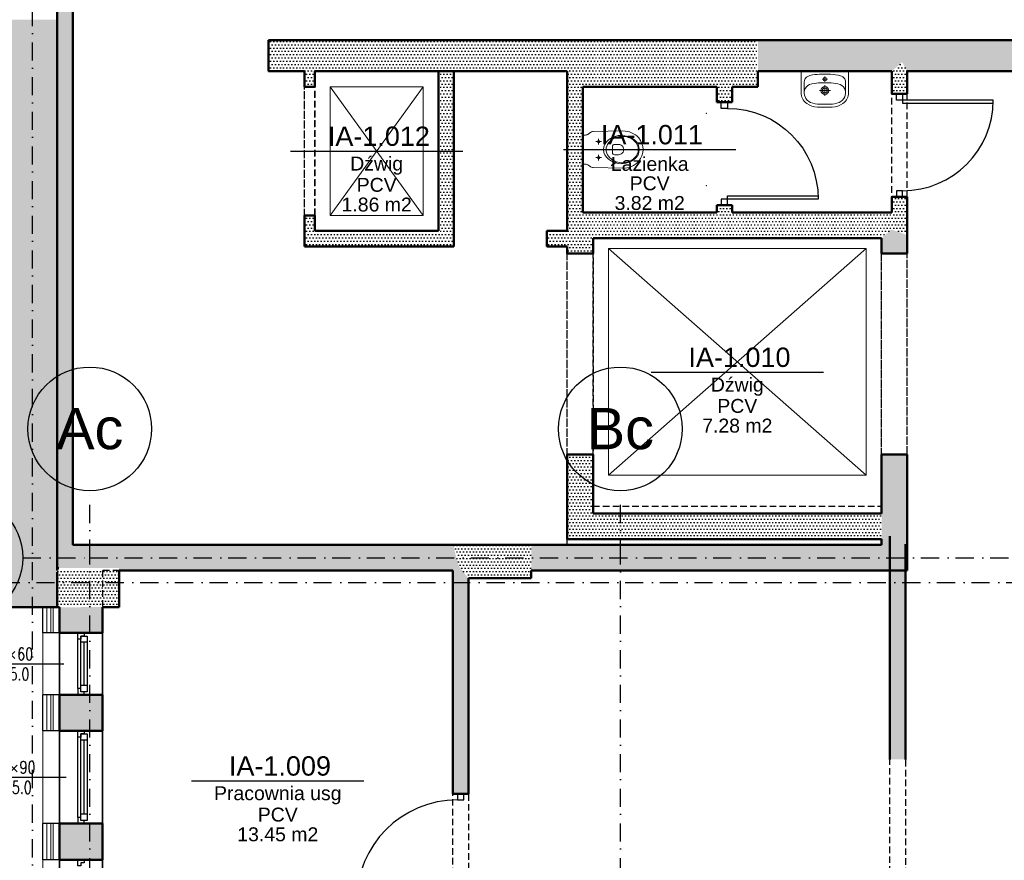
# Model space of a CAD drawing. Header units: millimetres. Extents: x 489 to 7736, y 461 to 5981.
# Tile 58 of 62: x 4515 to 5471, y 3974 to 4790. Entities that reach past the tile are written whole.
import ezdxf
from ezdxf.enums import TextEntityAlignment as Align

# ---------------------------------------------------------------- set-up
doc = ezdxf.new("R2010")
doc.units = ezdxf.units.MM
doc.linetypes.add('DOT___DASHED', pattern=[33.523888, 17.638888, -8.819444, 0.01, -7.055556])
doc.linetypes.add('HIDDEN', pattern=[9.525, 6.35, -3.175])
for name, color, linetype in [('WK-Drzwi IST', 8, 'Continuous'), ('WK-EtykOkna', 11, 'Continuous'), ('WK-EtykPom', 161, 'Continuous'), ('WK-Okna', 143, 'Continuous'), ('WK-Opisy', 143, 'Continuous'), ('WK-Otwory', 9, 'Continuous'), ('WK-Siatka', 240, 'DOT___DASHED'), ('WK-Ściany', 7, 'Continuous')]:
    doc.layers.add(name, color=color, linetype=linetype)
for name, color, linetype, lineweight in [('WK-INSTALACJE WODKAN', 170, 'Continuous', 5), ('WK-izolacja termiczna II', 124, 'BATTING', 0), ('WK-widok', 8, 'Continuous', 0), ('WK-WYBURZENIA', 6, 'Continuous', 5)]:
    doc.layers.add(name, color=color, linetype=linetype, lineweight=lineweight)
doc.layers.add('WK-Pomieszczenia', color=173, linetype='Continuous', plot=False)
doc.styles.add('Arial', font='micross.ttf', dxfattribs={"width": 0.9})
doc.styles.add('RomanS-Narrow', font='romans.shx', dxfattribs={"width": 0.8})
doc.linetypes.add('BATTING', pattern='A,0.00254,-2.54,[134,ltypeshp.shx,S=2.54,R=0,X=-2.54,Y=0],-5.08,[134,ltypeshp.shx,S=2.54,R=180,X=2.54,Y=0],-2.54', length=10.16254)
pattern_1 = [(2e-11, (699.431, 930.084), (1.5875, 3.175), [0, -3.175])]
pattern_2 = [(2e-11, (699.431, 930.084), (1.5875, 3.175), [0, -3.175])]
pattern_3 = [(360, (699.431, 930.084), (1.5875, 3.175), [0, -3.175])]
pattern_4 = [(360, (699.431, 930.084), (1.5875, 3.175), [0, -3.175])]
pattern_5 = [(0, (699.431, 930.084), (1.5875, 3.175), [0, -3.175])]

# ---------------------------------------------------------------- blocks, each defined once
blk = doc.blocks.new('J50a')
for p, q in [((20.85, 0), (-20.85, 0)), ((-23, -2.14), (-23, -21)), ((2.53, -7.68), (-2.53, -7.68)), ((0, -10.13), (0, -5.23)), ((23, -21), (23, -2.14)), ((-20, -20.98), (-20, -10.2)), ((-5.34, -18.73), (5.34, -18.73)), ((0, -23.98), (0, -13.48)), ((20, -10.2), (20, -20.98))]:
    blk.add_line(p, q)
at = {"flags": 128}
for points in [[(-20.85, 0, 0.056329), (-22.22, -0.1, 0.274623), (-22.85, -0.67, 0.078029), (-23, -2.14, 0.987626)], [(20.85, 0, -0.056329), (22.22, -0.1, -0.274623), (22.85, -0.67, -0.078029), (23, -2.14, -0.987626)], [(-20, -10.2, -0.104891), (-19.52, -7.91, -0.153237), (-17.09, -5.29, -0.096443), (-12.1, -3.56, -0.04719), (-3.09, -2.97), (-2.75, -2.97, 0.009116), (2.75, -2.97), (3.09, -2.97, -0.053543), (12.87, -3.72, -0.091574), (17.37, -5.47, -0.166964), (19.69, -8.36, -0.062926), (20, -10.2, -1.040135)], [(-23, -21, 0.111521), (-21.76, -26.31, 0.123014), (-17.56, -31.31, 0.141312), (-7.12, -34.81, 0.026087), (7.12, -34.81, 0.141312), (17.56, -31.31, 0.123014), (21.76, -26.31, 0.111521), (23, -21)]]:
    blk.add_lwpolyline(points, format="xyb", dxfattribs=at)
blk.add_lwpolyline([(13.79, -30.26, 0.212121), (19.27, -24.85, 0.157769), (19.69, -18.5, 0.270169), (14.76, -12.99, 0.074819), (6.02, -11.37), (6.02, -11.37), (2.16, -11.22), (-2.16, -11.22), (-6.02, -11.37), (-6.02, -11.37, 0.074819), (-14.76, -12.99, 0.270169), (-19.69, -18.5, 0.157769), (-19.27, -24.85, 0.212121), (-13.79, -30.26, 0.110292), (-5.03, -31.99), (0, -32), (5.03, -31.99, 0.110292)], format="xyb", close=True, dxfattribs=at)
for centre, radius in [((0, -7.68), 1.73), ((0, -18.73), 3.78), ((0, -18.73), 2.33)]:
    blk.add_circle(centre, radius)
blk = doc.blocks.new('J20A')
at = {"color": 8}
for p, q in [((-10.47, -15.46), (-5.02, -15.46)), ((-7.74, -12.8), (-7.74, -18.11)), ((10.47, -15.46), (5.02, -15.46)), ((7.74, -12.8), (7.74, -18.11))]:
    blk.add_line(p, q, dxfattribs=at)
for points in [[(0, 0), (-13.22, 0, 0.361499), (-14.04, -0.68), (-14.04, -1.97, -0.113832), (-14.72, -4.92), (-16.09, -6.9, 0.160391), (-17.54, -10.27, -9.743295)], [(0, 0), (13.22, 0, -0.361499), (14.04, -0.68), (14.04, -1.97, 0.113832), (14.72, -4.92), (16.09, -6.9, -0.160391), (17.54, -10.27, 9.743295)], [(-17.54, -10.27), (-18.01, -38.9, 0.215306), (-11.31, -54.4, 0.363764), (11.31, -54.4, 0.215307), (18.01, -38.9), (17.54, -10.27)]]:
    blk.add_lwpolyline(points, format="xyb")
for points in [[(-9.35, -24.93, -0.495421), (9.35, -24.93, -0.34834), (9.32, -50.32, -0.494226), (-9.35, -50.28, -0.347612)], [(-12.76, -37.61, -0.225934), (-6.49, -24.94, -0.33442), (6.49, -24.93, -0.225682), (12.76, -37.61, -0.205421), (8.17, -50.28, -0.442489), (-8.17, -50.28, -0.205423)], [(-2.92, -28.82), (2.93, -28.82, -0.480655), (5, -30.99), (5, -34.72, -0.244457), (2.45, -39.1, -0.328114), (-2.46, -39.1, -0.243111), (-5, -34.75), (-4.99, -30.99, -0.480295), (-2.92, -28.82)]]:
    blk.add_lwpolyline(points, format="xyb", close=True)
for centre in [(-7.74, -15.46), (7.74, -15.46)]:
    blk.add_circle(centre, 1.15, dxfattribs=at)
for p in [(-35, 0), (35, 0), (-35, -120), (35, -120)]:
    blk.add_point(p)
blk = doc.blocks.new('WK_Pow_tag_01_50')
at = {"color": 0, "linetype": 'ByBlock'}
blk.add_line((-2.789, 0), (2.789, 0), dxfattribs=at)
at = {"color": 0, "linetype": 'ByBlock', "style": 'Arial'}
for tag, height, p in [('POWIERZCHNIE:NUMERAUTO', 0.625, (0.071, 0.482)), ('POWIERZCHNIE:NAZWA', 0.45, (0, -0.455)), ('POWIERZCHNIE_WYKOŃCZENIE:POSADZKA', 0.45, (0, -1.091)), ('POWIERZCHNIE_STYL:POWOBLICZ', 0.45, (0, -1.728))]:
    blk.add_attdef(tag, text='', height=height, dxfattribs=at).set_placement(p, align=Align.MIDDLE)
blk = doc.blocks.new('WK_WindowTag01_50_L')
for p, q in [((0, -2.543), (0, 0)), ((-0.296, -1.19), (-0.133, -1.353)), ((-0.133, -1.19), (-0.296, -1.353))]:
    blk.add_line(p, q)
blk.add_lwpolyline([(0, -2.543), (0.719, -3.262), (0, -3.981), (-0.719, -3.262)], close=True)
at = {"color": 0, "linetype": 'ByBlock', "lineweight": -2, "style": 'RomanS-Narrow', "width": 0.75}
blk.add_attdef('OKNA_OBIEKTY:WYSOKOŚĆ', text='', height=0.3, rotation=90, dxfattribs=at).set_placement((0, -1.131), align=Align.BOTTOM_LEFT)
blk.add_attdef('OKNA_OBIEKTY:PARAPET', text='', height=0.3, rotation=90, dxfattribs=at).set_placement((0.099, -1.271), align=Align.TOP_CENTER)
blk.add_attdef('OKNA_OBIEKTY:SZEROKOŚĆ', text='', height=0.3, rotation=90, dxfattribs=at).set_placement((0, -1.437), align=Align.BOTTOM_RIGHT)
at = {"color": 0, "linetype": 'ByBlock', "lineweight": -2, "style": 'RomanS-Narrow', "width": 0.75, "flags": 8}
blk.add_attdef('OKNA_OBIEKTY:SYMBOL', text='', height=0.4, dxfattribs=at).set_placement((0, -3.262), align=Align.MIDDLE)
blk = doc.blocks.new('BubbleDef')
at = {"color": 0, "linetype": 'Continuous'}
blk.add_circle((0, 0), 1.5, dxfattribs=at)
at = {"color": 0, "linetype": 'Continuous', "style": 'Arial'}
blk.add_attdef('LABEL', text='', height=1, dxfattribs=at).set_placement((0, 0), align=Align.MIDDLE)

msp = doc.modelspace()

# ---------------------------------------------------------------- hatches: boundary and pattern name
at = {"layer": 'WK-Ściany', "linetype": 'Continuous', "lineweight": -3}
h = msp.add_hatch(dxfattribs=at)
h.set_pattern_fill('DOTS', color=253, scale=2, style=0)
h.set_pattern_definition([(360, (699.431, 930.084), (1.5875, 3.175), [0, -3.175])])
h.paths.add_polyline_path([(4566.68, 4829.81), (4551.68, 4829.81), (4551.68, 4255.31), (4566.68, 4280.31)], flags=0)
h = msp.add_hatch(dxfattribs=at)
h.set_pattern_fill('DOTS', color=253, scale=2, style=0)
h.set_pattern_definition(pattern_3)
h.paths.add_polyline_path([(4503.68, 4267.81), (4551.68, 4267.81), (4551.68, 4789.81), (4503.68, 4789.81)], flags=0)
h = msp.add_hatch(dxfattribs=at)
h.set_pattern_fill('DOTS', color=253, scale=2, style=0)
h.set_pattern_definition(pattern_1)
h.paths.add_polyline_path([(4756.68, 4769.85), (4756.68, 4739.81), (4791.68, 4739.81), (4795.02, 4748.99), (4791.68, 4769.85)], flags=0)
h.paths.add_polyline_path([(4791.68, 4769.85), (4795.02, 4748.99), (4801.68, 4739.81), (5046.68, 4739.81), (5052.93, 4743.57), (5046.68, 4769.85)], flags=0)
h = msp.add_hatch(dxfattribs=at)
h.set_pattern_fill('DOTS', color=253, scale=2, style=0)
h.set_pattern_definition(pattern_1)
h.paths.add_polyline_path([(5046.68, 4769.85), (5052.93, 4743.57), (5061.68, 4724.81), (5191.68, 4724.81), (5201.68, 4738.57), (5206.68, 4769.85)], flags=0)
h.paths.add_polyline_path([(5206.68, 4769.85), (5201.68, 4738.57), (5206.68, 4724.81), (5231.68, 4724.81), (5231.68, 4739.81), (5231.68, 4769.85)], flags=0)
h = msp.add_hatch(dxfattribs=at)
h.set_pattern_fill('DOTS', color=253, scale=2, style=0)
h.set_pattern_definition(pattern_2)
h.paths.add_polyline_path([(5231.68, 4769.85), (5231.68, 4739.81), (5361.68, 4739.81), (5371.68, 4748.57), (5376.68, 4769.85)], flags=0)
h.paths.add_polyline_path([(5376.68, 4769.85), (5371.68, 4748.57), (5376.68, 4739.81), (5525.68, 4739.81), (5525.68, 4769.85)], flags=0)
h.paths.add_polyline_path([(5645.68, 4769.85), (5645.68, 4739.81), (5765.68, 4739.81), (5779.18, 4759.83), (5765.68, 4769.85)], flags=0)
h = msp.add_hatch(dxfattribs=at)
h.set_pattern_fill('DOTS', color=253, scale=2, style=0)
h.set_pattern_definition(pattern_4)
h.paths.add_polyline_path([(4791.68, 4569.81), (4801.68, 4584.81), (4801.68, 4599.81), (4791.68, 4599.81)], flags=0)
h.paths.add_polyline_path([(4791.68, 4724.81), (4801.68, 4724.81), (4801.68, 4739.81), (4795.02, 4748.99), (4791.68, 4739.81)], flags=0)
h = msp.add_hatch(dxfattribs=at)
h.set_pattern_fill('DOTS', color=253, scale=2, style=0)
h.set_pattern_definition(pattern_4)
h.paths.add_polyline_path([(5046.68, 4602.81), (5062.1, 4593.64), (5061.68, 4602.81), (5061.68, 4724.81), (5052.93, 4743.57), (5046.68, 4739.81)], flags=0)
h = msp.add_hatch(dxfattribs=at)
h.set_pattern_fill('DOTS', color=253, scale=2, style=0)
h.set_pattern_definition(pattern_3)
h.paths.add_polyline_path([(5376.68, 4739.81), (5371.68, 4748.57), (5361.68, 4739.81), (5361.68, 4717.81), (5376.68, 4717.81)], flags=0)
h.paths.add_polyline_path([(5376.68, 4617.81), (5361.68, 4617.81), (5361.68, 4602.81), (5361.27, 4586.3), (5376.68, 4580.77)], flags=0)
h = msp.add_hatch(dxfattribs=at)
h.set_pattern_fill('DOTS', color=253, scale=2, style=0)
h.set_pattern_definition(pattern_3)
h.paths.add_polyline_path([(4936.68, 4739.81), (4921.68, 4739.81), (4921.68, 4584.81), (4936.68, 4569.81)], flags=0)
h = msp.add_hatch(dxfattribs=at)
h.set_pattern_fill('DOTS', color=253, scale=2, style=0)
h.set_pattern_definition(pattern_3)
h.paths.add_polyline_path([(5206.68, 4724.81), (5201.68, 4738.57), (5191.68, 4724.81), (5191.68, 4709.81), (5206.68, 4709.81)], flags=0)
h.paths.add_polyline_path([(5206.68, 4609.81), (5191.68, 4609.81), (5191.68, 4602.81), (5201.68, 4595.73), (5206.68, 4602.81)], flags=0)
h = msp.add_hatch(dxfattribs=at)
h.set_pattern_fill('DOTS', color=253, scale=2, style=0)
h.set_pattern_definition(pattern_4)
h.paths.add_polyline_path([(5071.68, 4367.81), (5046.68, 4367.81), (5046.68, 4310.81), (5071.68, 4310.81)], flags=0)
h.paths.add_polyline_path([(5046.68, 4562.81), (5071.68, 4562.81), (5071.68, 4577.81), (5062.1, 4593.64), (5046.68, 4602.81), (5046.68, 4584.81), (5053.77, 4574.81), (5046.68, 4569.81)], flags=0)
h = msp.add_hatch(dxfattribs=at)
h.set_pattern_fill('DOTS', color=253, scale=2, style=0)
h.set_pattern_definition([(2e-11, (699.431, 930.084), (1.5875, 3.175), [0, -3.175])])
h.paths.add_polyline_path([(5061.68, 4602.81), (5062.1, 4593.64), (5071.68, 4577.81), (5206.68, 4577.81), (5201.68, 4595.73), (5191.68, 4602.81)], flags=0)
h.paths.add_polyline_path([(5206.68, 4602.81), (5201.68, 4595.73), (5206.68, 4577.81), (5351.68, 4577.81), (5361.27, 4586.3), (5361.68, 4602.81)], flags=0)
h = msp.add_hatch(dxfattribs=at)
h.set_pattern_fill('DOTS', color=253, scale=2, style=0)
h.set_pattern_definition(pattern_3)
h.paths.add_polyline_path([(4936.68, 4569.81), (4921.68, 4584.81), (4801.68, 4584.81), (4791.68, 4569.81)], flags=0)
h = msp.add_hatch(dxfattribs=at)
h.set_pattern_fill('DOTS', color=253, scale=2, style=0)
h.set_pattern_definition([(360, (699.431, 930.084), (1.5875, 3.175), [0, -3.175])])
h.paths.add_polyline_path([(5046.68, 4569.81), (5053.77, 4574.81), (5046.68, 4584.81), (5026.68, 4584.81), (5026.68, 4569.81)], flags=0)
h = msp.add_hatch(dxfattribs=at)
h.set_pattern_fill('DOTS', color=253, scale=2, style=0)
h.set_pattern_definition(pattern_4)
h.paths.add_polyline_path([(5351.68, 4280.31), (5376.68, 4255.31), (5376.68, 4367.81), (5351.68, 4367.81), (5351.68, 4310.81), (5351.68, 4285.81)], flags=0)
h.paths.add_polyline_path([(5351.68, 4562.81), (5376.68, 4562.81), (5376.68, 4580.77), (5361.27, 4586.3), (5351.68, 4577.81)], flags=0)
h = msp.add_hatch(dxfattribs=at)
h.set_pattern_fill('DOTS', color=253, scale=2, style=0)
h.set_pattern_definition(pattern_5)
h.paths.add_polyline_path([(5046.68, 4285.81), (5351.68, 4285.81), (5351.68, 4310.81), (5071.68, 4310.81), (5046.68, 4310.81)], flags=0)
h = msp.add_hatch(dxfattribs=at)
h.set_pattern_fill('DOTS', color=253, scale=2, style=0)
h.set_pattern_definition([(360, (1123.5734, 963.3567), (1.5875, 3.175), [0, -3.175])])
h.paths.add_polyline_path([(5374.82, 3894.94), (5374.82, 3894.94), (5374.82, 3962.08), (5359.82, 3962.08), (5359.82, 3908.1), (5363.73, 3899.32), (5359.82, 3894.94), (5359.82, 3894.94), (5364.91, 3894.94)], flags=0)
h.paths.add_polyline_path([(5359.82, 4072.08), (5374.82, 4072.08), (5374.82, 4281.08), (5365.45, 4293.17), (5359.82, 4288.58)], flags=0)
h = msp.add_hatch(dxfattribs=at)
h.set_pattern_fill('DOTS', color=253, scale=2, style=0)
h.set_pattern_definition(pattern_2)
h.paths.add_polyline_path([(4935.68, 4255.31), (4941.31, 4259.89), (4935.68, 4280.31), (4566.68, 4280.31), (4553.17, 4257.8), (4611.67, 4257.81), (4611.67, 4255.31)], flags=0)
h = msp.add_hatch(dxfattribs=at)
h.set_pattern_fill('DOTS', color=253, scale=2, style=0)
h.set_pattern_definition([(2e-11, (699.431, 930.084), (1.5875, 3.175), [0, -3.175])])
h.paths.add_polyline_path([(4935.68, 4280.31), (4941.31, 4259.89), (4950.68, 4247.81), (5011.68, 4247.81), (5011.68, 4255.31), (5011.68, 4280.31), (5011.68, 4280.33), (4935.68, 4280.33)], flags=0)
h = msp.add_hatch(dxfattribs=at)
h.set_pattern_fill('DOTS', color=253, scale=2, style=0)
h.set_pattern_definition(pattern_5)
h.paths.add_polyline_path([(5376.68, 4255.31), (5351.68, 4280.31), (5011.68, 4280.31), (5011.68, 4255.31)], flags=0)
h = msp.add_hatch(dxfattribs=at)
h.set_pattern_fill('DOTS', color=253, scale=2, angle=360, style=0)
h.set_pattern_definition([(360, (699.431, 930.084), (1.5875, 3.175), [0, -3.175])])
h.paths.add_polyline_path([(2996.68, 4267.81), (2986.68, 4254.31), (2966.68, 4267.81), (2946.68, 4267.81), (2946.68, 4219.81), (3021.68, 4219.81), (3021.68, 4267.81)], flags=0)
h.paths.add_polyline_path([(3111.68, 4267.81), (3111.68, 4219.81), (3171.68, 4219.81), (3171.68, 4267.81)], flags=0)
h.paths.add_polyline_path([(3261.68, 4267.81), (3261.68, 4219.81), (3471.68, 4219.81), (3471.68, 4267.81), (3336.68, 4267.81), (3296.68, 4256.81), (3276.68, 4267.81)], flags=0)
h.paths.add_polyline_path([(3561.68, 4267.81), (3561.68, 4219.81), (3621.68, 4219.81), (3621.68, 4267.81)], flags=0)
h.paths.add_polyline_path([(3711.68, 4267.81), (3711.68, 4219.81), (3921.68, 4219.81), (3921.68, 4267.81)], flags=0)
h.paths.add_polyline_path([(4011.68, 4267.81), (4011.68, 4219.81), (4071.68, 4219.81), (4071.68, 4267.81)], flags=0)
h.paths.add_polyline_path([(4161.68, 4267.81), (4161.68, 4219.81), (4371.68, 4219.81), (4371.68, 4267.81), (4293.68, 4267.81), (4283.68, 4253.06), (4278.68, 4267.81)], flags=0)
h.paths.add_polyline_path([(2401.68, 4267.81), (2391.68, 4254.31), (2371.68, 4267.81), (2361.68, 4267.81), (2361.68, 4219.81), (2556.68, 4219.81), (2556.68, 4267.81)], flags=0)
h.paths.add_polyline_path([(2646.68, 4267.81), (2646.68, 4219.81), (2706.68, 4219.81), (2706.68, 4267.81)], flags=0)
h.paths.add_polyline_path([(2796.68, 4267.81), (2796.68, 4219.81), (2856.68, 4219.81), (2856.68, 4267.81)], flags=0)
h.paths.add_polyline_path([(1856.68, 4267.81), (1851.68, 4253.06), (1841.68, 4267.81), (1761.68, 4267.81), (1761.68, 4219.81), (1971.68, 4219.81), (1971.68, 4267.81)], flags=0)
h.paths.add_polyline_path([(2061.68, 4267.81), (2061.68, 4219.81), (2121.68, 4219.81), (2121.68, 4267.81)], flags=0)
h.paths.add_polyline_path([(2211.68, 4267.81), (2211.68, 4219.81), (2271.68, 4219.81), (2271.68, 4267.81)], flags=0)
h.paths.add_polyline_path([(1501.68, 4267.81), (1488.35, 4255.14), (1461.68, 4267.81), (1346.68, 4267.81), (1346.68, 4219.81), (1521.68, 4219.81), (1521.68, 4267.81)], flags=0)
h.paths.add_polyline_path([(1611.68, 4267.81), (1611.68, 4219.81), (1671.68, 4219.81), (1671.68, 4267.81)], flags=0)
h.paths.add_polyline_path([(1241.68, 4267.81), (1231.68, 4254.31), (1211.68, 4267.81), (1211.68, 4267.81), (1001.68, 4267.81), (996.68, 4253.06), (986.68, 4267.81), (866.68, 4267.81), (866.68, 4219.81), (893.68, 4219.81), (909.68, 4231.81), (941.68, 4219.81), (1135.68, 4219.81), (1151.68, 4231.81), (1183.68, 4219.81), (1216.68, 4219.81), (1223.35, 4234.14), (1236.68, 4219.81), (1256.68, 4219.81), (1256.68, 4267.81)], flags=0)
h.paths.add_polyline_path([(721.68, 4267.81), (673.68, 4219.81), (776.68, 4219.81), (776.68, 4267.81)], flags=0)
h.paths.add_polyline_path([(4461.68, 4267.81), (4461.68, 4219.81), (4551.68, 4219.81), (4551.68, 4253.81), (4551.68, 4257.8), (4551.68, 4257.8), (4551.68, 4267.81), (4503.68, 4267.81)], flags=0)
h = msp.add_hatch(dxfattribs=at)
h.set_pattern_fill('DOTS', color=253, scale=2, style=0)
h.set_pattern_definition([(360, (699.431, 930.084), (1.5875, 3.175), [0, -3.175])])
h.paths.add_polyline_path([(4611.68, 4219.81), (4611.67, 4255.31), (4551.68, 4255.31), (4553.17, 4257.8), (4551.68, 4257.8), (4551.68, 4257.8), (4551.68, 4253.81), (4551.69, 4219.8), (4553.68, 4219.8), (4595.68, 4219.81)], flags=0)
h = msp.add_hatch(dxfattribs=at)
h.set_pattern_fill('DOTS', color=253, scale=2, style=0)
h.set_pattern_definition(pattern_4)
h.paths.add_polyline_path([(4950.68, 3861.66), (4950.68, 3861.66), (4950.68, 3928.81), (4935.68, 3928.81), (4935.68, 3874.83), (4939.59, 3866.05), (4935.68, 3861.66), (4935.68, 3861.66), (4940.77, 3861.66)], flags=0)
h.paths.add_polyline_path([(4935.68, 4038.81), (4950.68, 4038.81), (4950.68, 4247.81), (4941.31, 4259.89), (4935.68, 4255.31)], flags=0)
h = msp.add_hatch(dxfattribs=at)
h.set_pattern_fill('DOTS', color=253, scale=2, style=0)
h.set_pattern_definition([(360, (699.431, 930.084), (1.5875, 3.175), [0, -3.175])])
h.paths.add_polyline_path([(4553.68, 4194.81), (4595.68, 4194.81), (4595.68, 4219.81), (4553.68, 4219.8)], flags=0)
h.paths.add_polyline_path([(4595.68, 4134.81), (4553.68, 4134.81), (4553.68, 4099.81), (4595.68, 4099.81)], flags=0)
h.paths.add_polyline_path([(4595.68, 4009.81), (4553.68, 4009.81), (4553.68, 3974.81), (4595.68, 3974.81)], flags=0)
h.paths.add_polyline_path([(4595.68, 3914.81), (4553.68, 3914.81), (4553.68, 3724.81), (4595.68, 3724.81)], flags=0)
h.paths.add_polyline_path([(4595.68, 3634.81), (4553.68, 3634.81), (4553.68, 3584.81), (4595.68, 3584.81)], flags=0)
h.paths.add_polyline_path([(4595.68, 3494.81), (4553.68, 3494.81), (4553.68, 3444.81), (4595.68, 3444.81)], flags=0)
h.paths.add_polyline_path([(4595.68, 3339.81), (4553.68, 3354.81), (4553.68, 3218.31), (4595.68, 3260.31)], flags=0)

# ---------------------------------------------------------------- linework, layer by layer
at = {"layer": 'WK-Drzwi IST', "color": 8, "linetype": 'Continuous', "lineweight": -3}
for points in [[(5366.18, 4711.81), (5366.18, 4717.81), (5372.18, 4717.81), (5372.18, 4711.81)], [(5372.18, 4711.81), (5372.18, 4708.81), (5460.18, 4708.81), (5460.18, 4711.81)], [(5196.18, 4703.81), (5196.18, 4709.81), (5202.18, 4709.81), (5202.18, 4703.81)], [(5202.18, 4615.81), (5202.18, 4618.81), (5290.18, 4618.81), (5290.18, 4615.81)], [(5366.18, 4623.81), (5366.18, 4617.81), (5372.18, 4617.81), (5372.18, 4623.81)], [(5196.18, 4615.81), (5196.18, 4609.81), (5202.18, 4609.81), (5202.18, 4615.81)], [(4946.18, 4032.81), (4946.18, 4038.81), (4940.18, 4038.81), (4940.18, 4032.81)]]:
    msp.add_lwpolyline(points, close=True, dxfattribs=at)
for centre, radius, start, end in [((5372.18, 4711.81), 88, 270, 0), ((4940.18, 3934.81), 98, 90, 180)]:
    msp.add_arc(centre, radius, start, end, dxfattribs=at)
at = {"layer": 'WK-Drzwi IST', "color": 8, "linetype": 'Continuous', "lineweight": -3, "extrusion": (0, 0, -1)}
msp.add_arc((-5202.18, 4615.81), 88, 90, 180, dxfattribs=at)
at = {"layer": 'WK-izolacja termiczna II', "linetype": 'BATTING', "ltscale": 0.75}
for points in [[(4545.51, 4194.81), (4545.51, 4219.8)], [(4545.51, 4099.81), (4545.51, 4134.81)], [(4545.51, 3974.81), (4545.51, 4009.81)]]:
    msp.add_lwpolyline(points, dxfattribs=at)
at = {"layer": 'WK-Okna', "color": 143, "linetype": 'Continuous', "lineweight": -3}
for p, q in [((4553.68, 4134.81), (4553.68, 4194.81)), ((4571.68, 4140.81), (4571.68, 4188.81)), ((4580.68, 4185.81), (4574.68, 4185.81)), ((4577.68, 4143.81), (4577.68, 4185.81)), ((4595.68, 4134.81), (4595.68, 4194.81)), ((4580.68, 4143.81), (4574.68, 4143.81)), ((4553.68, 4009.81), (4553.68, 4099.81)), ((4595.68, 4009.81), (4595.68, 4099.81)), ((4571.68, 4015.81), (4571.68, 4093.81)), ((4580.68, 4090.81), (4574.68, 4090.81)), ((4577.68, 4018.81), (4577.68, 4090.81)), ((4580.68, 4018.81), (4574.68, 4018.81)), ((4553.68, 3914.81), (4553.68, 3974.81)), ((4595.68, 3914.81), (4595.68, 3974.81))]:
    msp.add_line(p, q, dxfattribs=at)
for points in [[(4571.68, 4188.81), (4571.68, 4194.81), (4577.68, 4194.81), (4577.68, 4191.81), (4574.68, 4191.81), (4574.68, 4188.81)], [(4580.68, 4137.81), (4574.68, 4137.81), (4574.68, 4191.81), (4580.68, 4191.81)], [(4571.68, 4140.81), (4571.68, 4134.81), (4577.68, 4134.81), (4577.68, 4137.81), (4574.68, 4137.81), (4574.68, 4140.81)], [(4571.68, 4093.81), (4571.68, 4099.81), (4577.68, 4099.81), (4577.68, 4096.81), (4574.68, 4096.81), (4574.68, 4093.81)], [(4580.68, 4012.81), (4574.68, 4012.81), (4574.68, 4096.81), (4580.68, 4096.81)], [(4571.68, 4015.81), (4571.68, 4009.81), (4577.68, 4009.81), (4577.68, 4012.81), (4574.68, 4012.81), (4574.68, 4015.81)], [(4571.68, 3968.81), (4571.68, 3974.81), (4577.68, 3974.81), (4577.68, 3971.81), (4574.68, 3971.81), (4574.68, 3968.81)]]:
    msp.add_lwpolyline(points, close=True, dxfattribs=at)
at = {"layer": 'WK-Opisy'}
msp.add_lwpolyline([(673.68, 5689.81), (673.68, 4219.81), (893.68, 4219.81), (1183.68, 4219.81), (4553.68, 4219.8), (4553.68, 3218.31), (5747.68, 3218.31), (5747.68, 4239.81), (5813.68, 4239.81), (5813.68, 4787.81), (5813.68, 5739.81), (4493.68, 5739.81), (4493.68, 5691.81), (2883.68, 5689.81), (2883.68, 5809.81), (2323.68, 5809.81), (2323.68, 5689.81)], close=True, dxfattribs=at)
at = {"layer": 'WK-Otwory', "color": 9, "linetype": 'HIDDEN', "lineweight": -3}
for p, q in [((4791.68, 4599.81), (4791.68, 4724.81)), ((4801.68, 4599.81), (4801.68, 4724.81)), ((5046.68, 4367.81), (5046.68, 4562.81)), ((5071.68, 4367.81), (5071.68, 4562.81)), ((5351.68, 4367.81), (5351.68, 4562.81)), ((5376.68, 4367.81), (5376.68, 4562.81)), ((4553.68, 4194.81), (4553.68, 4134.81)), ((4595.68, 4194.81), (4595.68, 4134.81)), ((4553.68, 4099.81), (4553.68, 4009.81)), ((4595.68, 4099.81), (4595.68, 4009.81)), ((4553.68, 3974.81), (4553.68, 3914.81)), ((4595.68, 3974.81), (4595.68, 3914.81))]:
    msp.add_line(p, q, dxfattribs=at)
at = {"layer": 'WK-Otwory', "color": 9, "linetype": 'Continuous', "lineweight": -3}
for p, q in [((4791.68, 4724.81), (4801.68, 4724.81)), ((4791.68, 4599.81), (4801.68, 4599.81)), ((5046.68, 4562.81), (5071.68, 4562.81)), ((5351.68, 4562.81), (5376.68, 4562.81)), ((5046.68, 4367.81), (5071.68, 4367.81)), ((5351.68, 4367.81), (5376.68, 4367.81)), ((4595.68, 4194.81), (4553.68, 4194.81)), ((4595.68, 4134.81), (4553.68, 4134.81)), ((4595.68, 4099.81), (4553.68, 4099.81)), ((4595.68, 4009.81), (4553.68, 4009.81)), ((4595.68, 3974.81), (4553.68, 3974.81))]:
    msp.add_line(p, q, dxfattribs=at)
at = {"layer": 'WK-Pomieszczenia', "color": 173, "linetype": 'HIDDEN', "lineweight": -3}
for p, q in [((4566.68, 4829.81), (4566.68, 4280.75)), ((4756.68, 4739.81), (4756.68, 4769.85)), ((4756.68, 4769.85), (5765.68, 4769.85)), ((4791.68, 4739.81), (4756.68, 4739.81)), ((4791.68, 4569.81), (4791.68, 4739.81)), ((4921.68, 4739.81), (4801.68, 4739.81)), ((4801.68, 4739.81), (4801.68, 4584.81)), ((4921.68, 4584.81), (4921.68, 4739.81)), ((5046.68, 4739.81), (4936.68, 4739.81)), ((4936.68, 4739.81), (4936.68, 4569.81)), ((5046.68, 4584.81), (5046.68, 4739.81)), ((5361.68, 4739.81), (5231.68, 4739.81)), ((5231.68, 4739.81), (5231.68, 4724.81)), ((5361.68, 4602.81), (5361.68, 4739.81)), ((5749.68, 4739.81), (5376.68, 4739.81)), ((5376.68, 4255.31), (5376.68, 4739.81)), ((5191.68, 4724.81), (5061.68, 4724.81)), ((5061.68, 4724.81), (5061.68, 4602.81)), ((5191.68, 4709.81), (5191.68, 4724.81)), ((5231.68, 4724.81), (5206.68, 4724.81)), ((5206.68, 4724.81), (5206.68, 4709.81)), ((5206.68, 4709.81), (5191.68, 4709.81)), ((5191.68, 4602.81), (5191.68, 4609.81)), ((5191.68, 4609.81), (5206.68, 4609.81)), ((5206.68, 4609.81), (5206.68, 4602.81)), ((5061.68, 4602.81), (5191.68, 4602.81)), ((5206.68, 4602.81), (5361.68, 4602.81)), ((4801.68, 4584.81), (4921.68, 4584.81)), ((5026.68, 4569.81), (5026.68, 4584.81)), ((5026.68, 4584.81), (5046.68, 4584.81)), ((5071.68, 4577.81), (5071.68, 4317.81)), ((5071.68, 4577.81), (5351.68, 4577.81)), ((5351.68, 4317.81), (5351.68, 4577.81)), ((4936.68, 4569.81), (4791.68, 4569.81)), ((5046.68, 4569.81), (5026.68, 4569.81)), ((5046.68, 4280.34), (5046.68, 4569.81)), ((5071.68, 4317.81), (5351.68, 4317.81)), ((5359.82, 3847.81), (5359.82, 4288.58)), ((4566.68, 4280.75), (5046.68, 4280.34)), ((5374.82, 4281.08), (5374.82, 3847.81)), ((4935.68, 4255.31), (4595.67, 4255.31)), ((4595.67, 4255.31), (4595.68, 4219.81)), ((4935.68, 3874.83), (4935.68, 4255.31)), ((5011.68, 4255.31), (5376.68, 4255.31)), ((5011.68, 4255.31), (5011.68, 4247.81)), ((5011.68, 4247.81), (4950.68, 4247.81)), ((4950.68, 4247.81), (4950.68, 3874.83)), ((4595.68, 4219.81), (4595.68, 3844.81))]:
    msp.add_line(p, q, dxfattribs=at)
at = {"layer": 'WK-Siatka', "color": 240, "linetype": 'DOT___DASHED', "lineweight": -3}
for p, q in [((4527.68, 3640.81), (4527.68, 5785.65)), ((4583.18, 4267.81), (4583.18, 4332.81)), ((5098.18, 4267.81), (5098.18, 4332.81)), ((4518.18, 4267.81), (4583.18, 4267.81)), ((4583.18, 2647.81), (4583.18, 4267.81)), ((4583.18, 4267.81), (5718.18, 4267.81)), ((5098.18, 2647.81), (5098.18, 4267.81)), ((699.43, 4243.81), (5789.68, 4243.81))]:
    msp.add_line(p, q, dxfattribs=at)
at = {"layer": 'WK-widok', "ltscale": 0.5}
for p, q in [((5086.68, 4347.81), (5336.68, 4567.81)), ((5336.68, 4347.81), (5086.68, 4567.81))]:
    msp.add_line(p, q, dxfattribs=at)
at = {"layer": 'WK-widok', "ltscale": 1.3}
for p, q in [((4537.68, 4194.81), (4537.68, 4134.81)), ((4553.68, 4194.81), (4541.68, 4194.81)), ((4537.68, 4099.81), (4537.68, 4009.81)), ((4537.68, 3974.81), (4537.68, 3914.81))]:
    msp.add_line(p, q, dxfattribs=at)
at = {"layer": 'WK-widok', "ltscale": 0.5}
for points in [[(4816.68, 4724.81), (4906.68, 4724.81), (4906.68, 4599.81), (4816.68, 4599.81)], [(5086.68, 4567.81), (5336.68, 4567.81), (5336.68, 4347.81), (5086.68, 4347.81)]]:
    msp.add_lwpolyline(points, close=True, dxfattribs=at)
for points in [[(4816.68, 4599.81), (4906.68, 4724.81)], [(4816.68, 4724.81), (4906.68, 4599.81)]]:
    msp.add_lwpolyline(points, dxfattribs=at)
at = {"layer": 'WK-WYBURZENIA', "ltscale": 1.3}
for p, q in [((4553.68, 4194.81), (4541.68, 4194.81)), ((4553.68, 4134.81), (4541.68, 4134.81)), ((4553.68, 4099.81), (4541.68, 4099.81)), ((4553.68, 4009.81), (4541.68, 4009.81)), ((4553.68, 3974.81), (4541.68, 3974.81))]:
    msp.add_line(p, q, dxfattribs=at)
for points in [[(4541.68, 4194.81), (4541.68, 4219.8)], [(4541.68, 4099.81), (4541.68, 4134.81)], [(4541.68, 3974.81), (4541.68, 4009.81)]]:
    msp.add_lwpolyline(points, dxfattribs=at)
at = {"layer": 'WK-WYBURZENIA', "linetype": 'BATTING', "ltscale": 0.55}
for points in [[(4547.68, 4194.81), (4547.68, 4219.8)], [(4547.68, 4099.81), (4547.68, 4134.81)], [(4547.68, 3974.81), (4547.68, 4009.81)]]:
    msp.add_lwpolyline(points, dxfattribs=at)
at = {"layer": 'WK-Ściany', "color": 7, "linetype": 'Continuous', "lineweight": 50}
for p, q in [((4551.68, 4789.81), (4551.68, 4829.81)), ((4551.68, 4829.81), (4551.68, 4255.31)), ((4566.68, 4280.31), (4566.68, 4829.81)), ((4551.68, 4267.81), (4551.68, 4789.81)), ((4756.68, 4769.85), (5046.68, 4769.85)), ((4756.68, 4769.85), (4756.68, 4739.81)), ((5046.68, 4769.85), (5231.68, 4769.85)), ((5231.68, 4769.85), (5525.68, 4769.85)), ((4756.68, 4739.81), (4791.68, 4739.81)), ((4791.68, 4739.81), (4791.68, 4724.81)), ((4801.68, 4739.81), (5046.68, 4739.81)), ((4801.68, 4724.81), (4801.68, 4739.81)), ((4936.68, 4739.81), (4921.68, 4739.81)), ((4921.68, 4739.81), (4921.68, 4584.81)), ((4936.68, 4569.81), (4936.68, 4739.81)), ((5046.68, 4739.81), (5046.68, 4602.81)), ((5231.68, 4724.81), (5231.68, 4739.81)), ((5231.68, 4739.81), (5361.68, 4739.81)), ((5361.68, 4739.81), (5361.68, 4717.81)), ((5376.68, 4717.81), (5376.68, 4739.81)), ((5376.68, 4739.81), (5525.68, 4739.81)), ((4791.68, 4724.81), (4801.68, 4724.81)), ((5061.68, 4602.81), (5061.68, 4724.81)), ((5061.68, 4724.81), (5191.68, 4724.81)), ((5191.68, 4724.81), (5191.68, 4709.81)), ((5206.68, 4709.81), (5206.68, 4724.81)), ((5206.68, 4724.81), (5231.68, 4724.81)), ((5361.68, 4717.81), (5376.68, 4717.81)), ((5191.68, 4709.81), (5206.68, 4709.81)), ((5376.68, 4617.81), (5361.68, 4617.81)), ((5361.68, 4617.81), (5361.68, 4602.81)), ((5376.68, 4580.77), (5376.68, 4617.81)), ((5206.68, 4609.81), (5191.68, 4609.81)), ((5191.68, 4609.81), (5191.68, 4602.81)), ((5206.68, 4602.81), (5206.68, 4609.81)), ((4801.68, 4599.81), (4791.68, 4599.81)), ((4791.68, 4599.81), (4791.68, 4569.81)), ((4801.68, 4584.81), (4801.68, 4599.81)), ((5046.68, 4602.81), (5046.68, 4584.81)), ((5191.68, 4602.81), (5061.68, 4602.81)), ((5361.68, 4602.81), (5206.68, 4602.81)), ((4921.68, 4584.81), (4801.68, 4584.81)), ((5046.68, 4584.81), (5026.68, 4584.81)), ((5026.68, 4584.81), (5026.68, 4569.81)), ((5071.68, 4562.81), (5071.68, 4577.81)), ((5071.68, 4577.81), (5351.68, 4577.81)), ((5351.68, 4577.81), (5351.68, 4562.81)), ((5376.68, 4562.81), (5376.68, 4580.77)), ((4791.68, 4569.81), (4936.68, 4569.81)), ((5026.68, 4569.81), (5046.68, 4569.81)), ((5046.68, 4569.81), (5046.68, 4562.81)), ((5046.68, 4562.81), (5071.68, 4562.81)), ((5351.68, 4562.81), (5376.68, 4562.81)), ((5071.68, 4367.81), (5046.68, 4367.81)), ((5046.68, 4367.81), (5046.68, 4310.81)), ((5071.68, 4310.81), (5071.68, 4367.81)), ((5376.68, 4367.81), (5351.68, 4367.81)), ((5351.68, 4367.81), (5351.68, 4310.81)), ((5376.68, 4255.31), (5376.68, 4367.81)), ((5046.68, 4310.81), (5046.68, 4285.81)), ((5351.68, 4310.81), (5071.68, 4310.81)), ((5046.68, 4285.81), (5351.68, 4285.81)), ((5351.68, 4285.81), (5351.68, 4280.31)), ((5359.82, 4288.58), (5359.82, 4072.08)), ((4935.68, 4280.31), (4566.68, 4280.31)), ((5011.68, 4280.33), (4935.68, 4280.33)), ((4935.68, 4280.33), (4935.68, 4280.31)), ((5011.68, 4280.31), (5011.68, 4280.33)), ((5351.68, 4280.31), (5011.68, 4280.31)), ((5374.82, 4072.08), (5374.82, 4281.08)), ((4551.68, 4257.8), (4551.68, 4267.81)), ((4553.17, 4257.8), (4551.68, 4257.8)), ((4551.68, 4219.81), (4551.68, 4253.81)), ((4551.68, 4253.81), (4551.69, 4219.8)), ((4611.67, 4255.31), (4935.68, 4255.31)), ((4611.68, 4219.81), (4611.67, 4255.31)), ((4935.68, 4255.31), (4935.68, 4038.81)), ((5011.68, 4247.81), (5011.68, 4255.31)), ((5011.68, 4255.31), (5376.68, 4255.31)), ((4950.68, 4038.81), (4950.68, 4247.81)), ((4950.68, 4247.81), (5011.68, 4247.81)), ((4461.68, 4219.81), (4551.68, 4219.81)), ((4551.69, 4219.8), (4553.68, 4219.8)), ((4553.68, 4219.8), (4553.68, 4194.81)), ((4595.68, 4194.81), (4595.68, 4219.81)), ((4595.68, 4219.81), (4611.68, 4219.81)), ((4553.68, 4194.81), (4595.68, 4194.81)), ((4595.68, 4134.81), (4553.68, 4134.81)), ((4553.68, 4134.81), (4553.68, 4099.81)), ((4595.68, 4099.81), (4595.68, 4134.81)), ((4553.68, 4099.81), (4595.68, 4099.81)), ((4935.68, 4038.81), (4950.68, 4038.81)), ((4595.68, 4009.81), (4553.68, 4009.81)), ((4553.68, 4009.81), (4553.68, 3974.81)), ((4595.68, 3974.81), (4595.68, 4009.81)), ((4553.68, 3974.81), (4595.68, 3974.81))]:
    msp.add_line(p, q, dxfattribs=at)
at = {"layer": 'WK-Ściany', "ltscale": 1.3}
for p, q in [((4595.68, 4194.81), (4537.68, 4194.81)), ((4595.68, 4134.81), (4537.68, 4134.81)), ((4553.68, 4099.81), (4537.68, 4099.81)), ((4553.68, 4009.81), (4537.68, 4009.81)), ((4553.68, 3974.81), (4537.68, 3974.81))]:
    msp.add_line(p, q, dxfattribs=at)
for points in [[(4537.68, 4194.81), (4537.68, 4219.81)], [(4537.68, 4099.81), (4537.68, 4134.81)], [(4537.68, 3974.81), (4537.68, 4009.81)]]:
    msp.add_lwpolyline(points, dxfattribs=at)

# ---------------------------------------------------------------- block references
at = {"layer": 'WK-EtykOkna', "color": 11, "linetype": 'Continuous', "lineweight": -3, "ltscale": 1.3}
ref = msp.add_blockref('WK_WindowTag01_50_L', (4558.09, 4164.81, 215), dxfattribs=dict(at, xscale=40, yscale=40, zscale=40, rotation=269.9999999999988))
ref.add_attrib('OKNA_OBIEKTY:SYMBOL', 'C2n', dxfattribs={"layer": '0', "color": 0, "linetype": 'ByBlock', "lineweight": -2, "height": 16, "rotation": 270, "style": 'RomanS-Narrow', "width": 0.75}).set_placement((4427.61, 4164.81, 215), align=Align.MIDDLE)
ref.add_attrib('OKNA_OBIEKTY:SZEROKOŚĆ', '60.0', dxfattribs={"layer": '0', "color": 0, "linetype": 'ByBlock', "lineweight": -2, "height": 12, "style": 'RomanS-Narrow', "width": 0.75}).set_placement((4500.62, 4164.81, 215), align=Align.BOTTOM_RIGHT)
ref.add_attrib('OKNA_OBIEKTY:WYSOKOŚĆ', '60', dxfattribs={"layer": '0', "color": 0, "linetype": 'ByBlock', "lineweight": -2, "height": 12, "style": 'RomanS-Narrow', "width": 0.75}).set_placement((4512.85, 4164.81, 215), align=Align.BOTTOM_LEFT)
ref.add_attrib('OKNA_OBIEKTY:PARAPET', '215.0', dxfattribs={"layer": '0', "color": 0, "linetype": 'ByBlock', "lineweight": -2, "height": 12, "style": 'RomanS-Narrow', "width": 0.75}).set_placement((4507.24, 4160.84, 215), align=Align.TOP_CENTER)
ref = msp.add_blockref('WK_WindowTag01_50_L', (4560.35, 4054.81, 185), dxfattribs=dict(at, xscale=40, yscale=40, zscale=40, rotation=270))
ref.add_attrib('OKNA_OBIEKTY:SYMBOL', 'C1n', dxfattribs={"layer": '0', "color": 0, "linetype": 'ByBlock', "lineweight": -2, "height": 16, "rotation": 270, "style": 'RomanS-Narrow', "width": 0.75}).set_placement((4429.87, 4054.81, 185), align=Align.MIDDLE)
ref.add_attrib('OKNA_OBIEKTY:SZEROKOŚĆ', '90.0', dxfattribs={"layer": '0', "color": 0, "linetype": 'ByBlock', "lineweight": -2, "height": 12, "style": 'RomanS-Narrow', "width": 0.75}).set_placement((4502.88, 4054.81, 185), align=Align.BOTTOM_RIGHT)
ref.add_attrib('OKNA_OBIEKTY:WYSOKOŚĆ', '90', dxfattribs={"layer": '0', "color": 0, "linetype": 'ByBlock', "lineweight": -2, "height": 12, "style": 'RomanS-Narrow', "width": 0.75}).set_placement((4515.11, 4054.81, 185), align=Align.BOTTOM_LEFT)
ref.add_attrib('OKNA_OBIEKTY:PARAPET', '185.0', dxfattribs={"layer": '0', "color": 0, "linetype": 'ByBlock', "lineweight": -2, "height": 12, "style": 'RomanS-Narrow', "width": 0.75}).set_placement((4509.49, 4050.84, 185), align=Align.TOP_CENTER)
at = {"layer": 'WK-EtykPom', "color": 161, "linetype": 'Continuous', "lineweight": -3, "ltscale": 1.3, "xscale": 30, "yscale": 30, "zscale": 40}
for p, values in [((4861.68, 4662.31), {'POWIERZCHNIE_WYKOŃCZENIE:POSADZKA': 'PCV', 'POWIERZCHNIE:NUMERAUTO': 'IA-1.012', 'POWIERZCHNIE:NAZWA': 'Dźwig', 'POWIERZCHNIE_STYL:POWOBLICZ': '1.86 m2'}), ((5126.68, 4663.81), {'POWIERZCHNIE_WYKOŃCZENIE:POSADZKA': 'PCV', 'POWIERZCHNIE:NUMERAUTO': 'IA-1.011', 'POWIERZCHNIE:NAZWA': 'Łazienka', 'POWIERZCHNIE_STYL:POWOBLICZ': '3.82 m2'}), ((5211.68, 4447.81), {'POWIERZCHNIE_WYKOŃCZENIE:POSADZKA': 'PCV', 'POWIERZCHNIE:NUMERAUTO': 'IA-1.010', 'POWIERZCHNIE:NAZWA': 'Dźwig', 'POWIERZCHNIE_STYL:POWOBLICZ': '7.28 m2'}), ((4765.68, 4051.27), {'POWIERZCHNIE_WYKOŃCZENIE:POSADZKA': 'PCV', 'POWIERZCHNIE:NUMERAUTO': 'IA-1.009', 'POWIERZCHNIE:NAZWA': 'Pracownia usg', 'POWIERZCHNIE_STYL:POWOBLICZ': '13.45 m2'})]:
    msp.add_blockref('WK_Pow_tag_01_50', p, dxfattribs=at).add_auto_attribs(values)
at = {"layer": 'WK-INSTALACJE WODKAN', "color": 170, "linetype": 'Continuous', "lineweight": 5}
msp.add_blockref('J50a', (5296.68, 4739.81), dxfattribs=at)
at = {"layer": 'WK-INSTALACJE WODKAN', "color": 170, "linetype": 'Continuous', "lineweight": 5, "rotation": 89.9999999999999}
msp.add_blockref('J20A', (5061.68, 4663.81), dxfattribs=at)
at = {"layer": 'WK-Siatka', "color": 240, "linetype": 'DOT___DASHED', "lineweight": -3, "ltscale": 1.3, "xscale": 40, "yscale": 40, "zscale": 40}
for p, values in [((4583.18, 4392.81), {'LABEL': 'Ac'}), ((5098.18, 4392.81), {'LABEL': 'Bc'}), ((4458.18, 4267.81), {'LABEL': '4c'})]:
    msp.add_blockref('BubbleDef', p, dxfattribs=at).add_auto_attribs(values)

doc.saveas('drawing.dxf')
